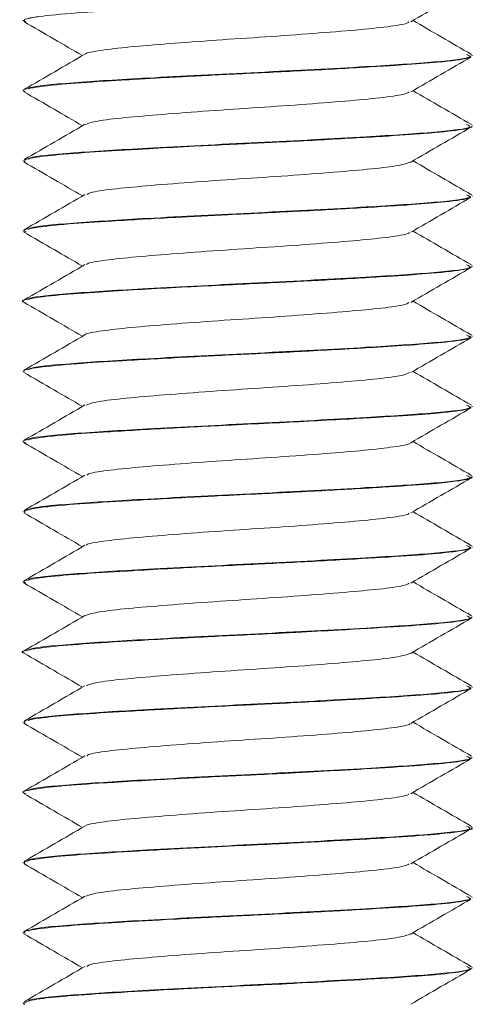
# Model space of a CAD drawing. Header units: millimetres. Extents: x 232 to 1296, y -47 to 1176.
# Tile 25 of 32: x 909 to 917, y 630 to 648. Entities that reach past the tile are written whole.
import ezdxf

# ---------------------------------------------------------------- set-up
doc = ezdxf.new("R2010")
doc.units = ezdxf.units.MM

msp = doc.modelspace()

# ---------------------------------------------------------------- linework, layer by layer
at = {"color": 7, "linetype": 'Continuous', "lineweight": 15}
for p, q in [((909.32, 647.519), (909.32, 647.509)), ((917.32, 646.884), (917.32, 646.894)), ((909.32, 646.269), (909.32, 646.259)), ((917.32, 645.634), (917.32, 645.644)), ((909.32, 645.019), (909.32, 645.009)), ((917.32, 644.384), (917.32, 644.394)), ((909.32, 643.769), (909.32, 643.759)), ((917.32, 643.134), (917.32, 643.144)), ((909.32, 642.519), (909.32, 642.509)), ((917.32, 641.884), (917.32, 641.894)), ((909.32, 641.269), (909.32, 641.259)), ((917.32, 640.634), (917.32, 640.644)), ((909.32, 640.019), (909.32, 640.009)), ((917.32, 639.384), (917.32, 639.394)), ((909.32, 638.769), (909.32, 638.759)), ((917.32, 638.134), (917.32, 638.144)), ((909.32, 637.519), (909.32, 637.509)), ((917.32, 636.884), (917.32, 636.894)), ((909.32, 636.269), (909.32, 636.259)), ((917.32, 635.634), (917.32, 635.644)), ((909.32, 635.019), (909.32, 635.009)), ((917.32, 634.384), (917.32, 634.394)), ((909.32, 633.769), (909.32, 633.759)), ((917.32, 633.134), (917.32, 633.144)), ((909.32, 632.519), (909.32, 632.509)), ((917.32, 631.884), (917.32, 631.894)), ((909.32, 631.269), (909.32, 631.259)), ((917.32, 630.634), (917.32, 630.644)), ((909.32, 630.019), (909.32, 630.009)), ((909.345, 629.987), (909.324, 630.001))]:
    msp.add_line(p, q, dxfattribs=at)
for points, knots in [([(909.367, 647.496), (909.345, 647.507), (909.313, 647.523), (909.375, 647.542), (909.41, 647.551), (909.431, 647.555), (909.442, 647.558), (909.447, 647.559), (909.448, 647.559), (909.449, 647.559), (909.449, 647.559), (909.449, 647.559), (909.449, 647.559), (909.449, 647.559), (909.449, 647.559), (909.449, 647.559), (909.455, 647.56), (909.47, 647.563), (909.517, 647.572), (909.71, 647.601), (910.197, 647.648), (911.118, 647.706), (912.18, 647.766), (913.117, 647.812), (913.839, 647.846), (914.601, 647.885), (915.515, 647.937), (916.487, 647.997), (917.09, 648.059), (917.334, 648.107), (917.302, 648.129), (917.295, 648.134)], [0, 0, 0, 0, 0.054385, 0.077428, 0.089741, 0.096096, 0.099322, 0.100134, 0.100541, 0.100592, 0.100617, 0.10063, 0.100634, 0.100635, 0.100655, 0.100695, 0.10105, 0.105829, 0.114055, 0.14084, 0.241137, 0.330402, 0.42471, 0.510535, 0.549118, 0.594023, 0.692159, 0.780132, 0.89284, 0.977002, 1, 1, 1, 1]), ([(916.224, 647.491), (916.404, 647.595), (916.763, 647.804), (917.123, 648.012), (917.302, 648.116)], [0, 0, 0, 0, 0.499761, 1, 1, 1, 1]), ([(909.329, 647.496), (909.509, 647.392), (909.857, 647.19), (910.206, 646.987), (910.375, 646.889)], [0, 0, 0, 0, 0.516749, 1, 1, 1, 1]), ([(916.193, 647.49), (916.186, 647.482), (916.161, 647.454), (915.84, 647.402), (915.27, 647.345), (914.509, 647.284), (913.643, 647.222), (912.745, 647.165), (911.904, 647.101), (911.183, 647.042), (910.684, 646.983), (910.431, 646.938), (910.431, 646.917), (910.431, 646.915)], [0, 0, 0, 0, 0.044572, 0.150705, 0.254615, 0.359954, 0.465627, 0.569321, 0.675392, 0.779814, 0.884568, 0.990548, 1, 1, 1, 1]), ([(917.307, 646.909), (917.127, 647.013), (916.78, 647.215), (916.432, 647.417), (916.265, 647.514)], [0, 0, 0, 0, 0.5174965, 1, 1, 1, 1]), ([(909.354, 646.246), (909.341, 646.25), (909.277, 646.271), (909.437, 646.314), (909.9, 646.375), (910.57, 646.421), (911.214, 646.461), (911.711, 646.489), (912.149, 646.513), (912.48, 646.53), (913.073, 646.56), (914.021, 646.604), (915.135, 646.665), (916.063, 646.72), (916.814, 646.777), (917.265, 646.834), (917.287, 646.87), (917.295, 646.884)], [0, 0, 0, 0, 0.021488, 0.099099, 0.20692, 0.292029, 0.328838, 0.395283, 0.422069, 0.437124, 0.475659, 0.562789, 0.656204, 0.746735, 0.824323, 0.933144, 1, 1, 1, 1]), ([(910.42, 646.915), (910.24, 646.811), (909.88, 646.601), (909.519, 646.392), (909.339, 646.288)], [0, 0, 0, 0, 0.499595, 1, 1, 1, 1]), ([(917.217, 646.91), (917.256, 646.895), (917.364, 646.851), (916.73, 646.775), (915.417, 646.688), (913.512, 646.59), (911.556, 646.494), (910.144, 646.406), (909.411, 646.336), (909.42, 646.298), (909.422, 646.289)], [0, 0, 0, 0, 0.076375, 0.215323, 0.351891, 0.514586, 0.676367, 0.813285, 0.952054, 1, 1, 1, 1]), ([(916.224, 646.241), (916.404, 646.345), (916.763, 646.554), (917.123, 646.762), (917.302, 646.866)], [0, 0, 0, 0, 0.499761, 1, 1, 1, 1]), ([(909.329, 646.246), (909.509, 646.142), (909.857, 645.94), (910.206, 645.737), (910.375, 645.639)], [0, 0, 0, 0, 0.516749, 1, 1, 1, 1]), ([(916.198, 646.241), (916.172, 646.227), (916.108, 646.193), (915.706, 646.136), (915.078, 646.079), (914.282, 646.016), (913.399, 645.956), (912.508, 645.898), (911.692, 645.834), (911.029, 645.777), (910.574, 645.719), (910.479, 645.681), (910.436, 645.664)], [0, 0, 0, 0, 0.073916, 0.179545, 0.282881, 0.388506, 0.493138, 0.597114, 0.702925, 0.806392, 0.911669, 1, 1, 1, 1]), ([(917.307, 645.659), (917.127, 645.763), (916.78, 645.965), (916.432, 646.167), (916.265, 646.264)], [0, 0, 0, 0, 0.517497, 1, 1, 1, 1]), ([(909.348, 644.996), (909.339, 645.01), (909.317, 645.044), (909.681, 645.101), (910.351, 645.159), (910.985, 645.197), (911.448, 645.224), (911.845, 645.247), (912.555, 645.285), (913.343, 645.323), (914.069, 645.358), (914.824, 645.398), (915.698, 645.448), (916.557, 645.503), (917.119, 645.563), (917.325, 645.608), (917.312, 645.63), (917.31, 645.634)], [0, 0, 0, 0, 0.066704, 0.16668, 0.257076, 0.338929, 0.354824, 0.382454, 0.442486, 0.528937, 0.564993, 0.613603, 0.711015, 0.792718, 0.891803, 0.982271, 1, 1, 1, 1]), ([(910.42, 645.665), (910.24, 645.561), (909.88, 645.351), (909.519, 645.142), (909.339, 645.038)], [0, 0, 0, 0, 0.499594, 1, 1, 1, 1]), ([(917.217, 645.66), (917.256, 645.645), (917.364, 645.601), (916.73, 645.525), (915.417, 645.438), (913.512, 645.34), (911.556, 645.244), (910.144, 645.156), (909.411, 645.086), (909.42, 645.048), (909.422, 645.039)], [0, 0, 0, 0, 0.076375, 0.215323, 0.351891, 0.514586, 0.676367, 0.813285, 0.952054, 1, 1, 1, 1]), ([(916.224, 644.991), (916.404, 645.095), (916.763, 645.304), (917.123, 645.512), (917.302, 645.616)], [0, 0, 0, 0, 0.499761, 1, 1, 1, 1]), ([(909.329, 644.996), (909.509, 644.892), (909.857, 644.69), (910.206, 644.487), (910.375, 644.389)], [0, 0, 0, 0, 0.516749, 1, 1, 1, 1]), ([(916.224, 644.992), (916.166, 644.972), (916.05, 644.931), (915.556, 644.87), (914.874, 644.813), (914.048, 644.749), (913.154, 644.691), (912.277, 644.631), (911.492, 644.568), (910.884, 644.511), (910.517, 644.457), (910.469, 644.426), (910.451, 644.415)], [0, 0, 0, 0, 0.103294, 0.208382, 0.312031, 0.417902, 0.521668, 0.626608, 0.732119, 0.835516, 0.941282, 1, 1, 1, 1]), ([(917.307, 644.409), (917.127, 644.513), (916.78, 644.715), (916.432, 644.917), (916.265, 645.014)], [0, 0, 0, 0, 0.517497, 1, 1, 1, 1]), ([(910.42, 644.415), (910.24, 644.311), (909.88, 644.101), (909.519, 643.892), (909.339, 643.788)], [0, 0, 0, 0, 0.4995949, 1, 1, 1, 1]), ([(917.217, 644.41), (917.256, 644.395), (917.364, 644.351), (916.73, 644.275), (915.417, 644.188), (913.512, 644.09), (911.556, 643.994), (910.144, 643.906), (909.411, 643.836), (909.42, 643.798), (909.422, 643.789)], [0, 0, 0, 0, 0.076375, 0.215323, 0.351891, 0.514586, 0.676367, 0.813285, 0.952054, 1, 1, 1, 1]), ([(909.372, 643.746), (909.35, 643.755), (909.289, 643.78), (909.516, 643.827), (910.037, 643.886), (910.922, 643.944), (911.916, 644.002), (913.057, 644.059), (914.208, 644.114), (915.349, 644.177), (916.244, 644.231), (916.927, 644.289), (917.3, 644.342), (917.287, 644.374), (917.282, 644.384)], [0, 0, 0, 0, 0.043467, 0.120247, 0.224132, 0.308237, 0.409093, 0.483247, 0.579554, 0.674983, 0.766565, 0.843424, 0.950193, 1, 1, 1, 1]), ([(916.224, 643.741), (916.404, 643.845), (916.76, 644.052), (917.117, 644.259), (917.294, 644.361)], [0, 0, 0, 0, 0.503808, 1, 1, 1, 1]), ([(909.329, 643.746), (909.509, 643.642), (909.857, 643.44), (910.206, 643.237), (910.375, 643.139)], [0, 0, 0, 0, 0.516749, 1, 1, 1, 1]), ([(916.201, 643.74), (916.2, 643.736), (916.194, 643.712), (915.92, 643.664), (915.395, 643.605), (914.659, 643.546), (913.809, 643.483), (912.91, 643.426), (912.052, 643.363), (911.304, 643.303), (910.758, 643.245), (910.465, 643.196), (910.45, 643.171), (910.446, 643.165)], [0, 0, 0, 0, 0.024502, 0.130576, 0.235015, 0.339761, 0.44575, 0.549387, 0.655232, 0.760318, 0.864444, 0.970573, 1, 1, 1, 1]), ([(917.307, 643.159), (917.127, 643.263), (916.78, 643.465), (916.432, 643.667), (916.265, 643.764)], [0, 0, 0, 0, 0.517497, 1, 1, 1, 1]), ([(909.335, 642.496), (909.332, 642.497), (909.266, 642.515), (909.39, 642.553), (909.79, 642.614), (910.506, 642.668), (911.427, 642.725), (912.569, 642.786), (913.832, 642.845), (914.949, 642.904), (915.891, 642.96), (916.695, 643.015), (917.225, 643.076), (917.288, 643.116), (917.316, 643.134)], [0, 0, 0, 0, 0.0041861, 0.0830737, 0.1910248, 0.2757735, 0.3435034, 0.460377, 0.5534194, 0.6355292, 0.7294428, 0.8085598, 0.9136887, 1, 1, 1, 1]), ([(910.42, 643.165), (910.24, 643.061), (909.88, 642.851), (909.519, 642.642), (909.339, 642.538)], [0, 0, 0, 0, 0.499594, 1, 1, 1, 1]), ([(917.217, 643.16), (917.256, 643.145), (917.364, 643.101), (916.73, 643.025), (915.417, 642.938), (913.512, 642.84), (911.556, 642.744), (910.144, 642.656), (909.411, 642.586), (909.42, 642.548), (909.422, 642.539)], [0, 0, 0, 0, 0.076375, 0.215323, 0.351891, 0.514586, 0.676367, 0.813285, 0.952054, 1, 1, 1, 1]), ([(916.224, 642.491), (916.404, 642.595), (916.763, 642.804), (917.123, 643.012), (917.302, 643.116)], [0, 0, 0, 0, 0.499761, 1, 1, 1, 1]), ([(909.329, 642.496), (909.509, 642.392), (909.857, 642.19), (910.206, 641.987), (910.375, 641.889)], [0, 0, 0, 0, 0.516749, 1, 1, 1, 1]), ([(916.193, 642.491), (916.18, 642.481), (916.145, 642.451), (915.8, 642.397), (915.211, 642.34), (914.438, 642.278), (913.566, 642.217), (912.669, 642.159), (911.837, 642.096), (911.129, 642.038), (910.653, 641.978), (910.417, 641.935), (910.421, 641.915), (910.421, 641.915)], [0, 0, 0, 0, 0.053861, 0.159971, 0.263735, 0.369299, 0.47478, 0.578597, 0.684724, 0.788879, 0.893933, 0.999795, 1, 1, 1, 1]), ([(917.307, 641.909), (917.127, 642.013), (916.78, 642.215), (916.432, 642.417), (916.265, 642.514)], [0, 0, 0, 0, 0.517497, 1, 1, 1, 1]), ([(909.339, 641.259), (909.334, 641.264), (909.31, 641.288), (909.563, 641.336), (910.18, 641.397), (911.113, 641.455), (912.178, 641.516), (913.332, 641.572), (914.516, 641.63), (915.539, 641.688), (916.382, 641.742), (917.003, 641.798), (917.334, 641.848), (917.292, 641.877), (917.283, 641.884)], [0, 0, 0, 0, 0.023677, 0.119554, 0.225172, 0.312149, 0.413985, 0.501355, 0.58752, 0.69718, 0.767925, 0.855644, 0.967095, 1, 1, 1, 1]), ([(910.42, 641.915), (910.24, 641.811), (909.88, 641.601), (909.519, 641.392), (909.339, 641.288)], [0, 0, 0, 0, 0.499596, 1, 1, 1, 1]), ([(917.217, 641.91), (917.256, 641.895), (917.364, 641.851), (916.73, 641.775), (915.417, 641.688), (913.512, 641.59), (911.556, 641.494), (910.144, 641.406), (909.411, 641.336), (909.42, 641.298), (909.422, 641.289)], [0, 0, 0, 0, 0.076375, 0.215323, 0.351891, 0.514586, 0.676367, 0.813285, 0.952054, 1, 1, 1, 1]), ([(916.224, 641.241), (916.404, 641.345), (916.763, 641.554), (917.123, 641.762), (917.302, 641.866)], [0, 0, 0, 0, 0.499761, 1, 1, 1, 1]), ([(909.329, 641.246), (909.509, 641.142), (909.857, 640.94), (910.206, 640.737), (910.375, 640.639)], [0, 0, 0, 0, 0.516749, 1, 1, 1, 1]), ([(917.307, 640.659), (917.127, 640.763), (916.78, 640.965), (916.432, 641.167), (916.265, 641.264)], [0, 0, 0, 0, 0.517497, 1, 1, 1, 1]), ([(916.204, 641.241), (916.17, 641.225), (916.09, 641.189), (915.661, 641.131), (915.015, 641.074), (914.209, 641.011), (913.322, 640.952), (912.434, 640.892), (911.628, 640.829), (910.982, 640.772), (910.555, 640.715), (910.477, 640.68), (910.443, 640.664)], [0, 0, 0, 0, 0.083259, 0.188748, 0.292114, 0.397848, 0.502175, 0.606448, 0.712196, 0.815572, 0.921034, 1, 1, 1, 1]), ([(909.36, 639.996), (909.344, 640.001), (909.273, 640.022), (909.443, 640.064), (909.905, 640.125), (910.759, 640.184), (911.8, 640.245), (912.883, 640.301), (914.012, 640.355), (915.095, 640.412), (916.074, 640.471), (916.823, 640.528), (917.267, 640.585), (917.287, 640.62), (917.295, 640.634)], [0, 0, 0, 0, 0.022609, 0.099874, 0.2082, 0.29253, 0.393087, 0.488163, 0.548721, 0.656465, 0.748027, 0.825497, 0.934485, 1, 1, 1, 1]), ([(910.42, 640.665), (910.24, 640.561), (909.88, 640.351), (909.519, 640.142), (909.339, 640.038)], [0, 0, 0, 0, 0.4995949, 1, 1, 1, 1]), ([(917.217, 640.66), (917.256, 640.645), (917.364, 640.601), (916.73, 640.525), (915.417, 640.438), (913.512, 640.34), (911.556, 640.244), (910.144, 640.156), (909.411, 640.086), (909.42, 640.048), (909.422, 640.039)], [0, 0, 0, 0, 0.076375, 0.215323, 0.351891, 0.514586, 0.676367, 0.813285, 0.952054, 1, 1, 1, 1]), ([(916.224, 639.991), (916.404, 640.095), (916.763, 640.304), (917.123, 640.512), (917.302, 640.616)], [0, 0, 0, 0, 0.499762, 1, 1, 1, 1]), ([(909.329, 639.996), (909.509, 639.892), (909.857, 639.69), (910.206, 639.487), (910.375, 639.389)], [0, 0, 0, 0, 0.516749, 1, 1, 1, 1]), ([(916.219, 639.99), (916.219, 639.99), (916.225, 639.969), (915.99, 639.926), (915.513, 639.865), (914.806, 639.807), (913.974, 639.744), (913.077, 639.687), (912.205, 639.625), (911.431, 639.563), (910.842, 639.506), (910.5, 639.454), (910.463, 639.424), (910.452, 639.415)], [0, 0, 0, 0, 0.004585, 0.110418, 0.21551, 0.319621, 0.425746, 0.529583, 0.635022, 0.740613, 0.844351, 0.950448, 1, 1, 1, 1]), ([(917.307, 639.409), (917.127, 639.513), (916.78, 639.715), (916.432, 639.917), (916.265, 640.014)], [0, 0, 0, 0, 0.517497, 1, 1, 1, 1]), ([(909.35, 638.746), (909.338, 638.762), (909.325, 638.778), (909.386, 638.794), (909.391, 638.796), (909.411, 638.801), (909.498, 638.821), (909.767, 638.859), (910.387, 638.911), (911.314, 638.967), (912.088, 639.01), (912.588, 639.036), (912.967, 639.054), (913.699, 639.089), (914.727, 639.142), (915.758, 639.201), (916.339, 639.24), (916.632, 639.265), (916.846, 639.285), (917.15, 639.322), (917.354, 639.359), (917.303, 639.381), (917.296, 639.384)], [0, 0, 0, 0, 0.076712, 0.077497, 0.078943, 0.083816, 0.101488, 0.168416, 0.258847, 0.34883, 0.440421, 0.450403, 0.468718, 0.53026, 0.621104, 0.711466, 0.80182, 0.811473, 0.829976, 0.893433, 0.984146, 1, 1, 1, 1]), ([(910.42, 639.415), (910.24, 639.311), (909.88, 639.101), (909.519, 638.892), (909.339, 638.788)], [0, 0, 0, 0, 0.499594, 1, 1, 1, 1]), ([(917.217, 639.41), (917.256, 639.395), (917.364, 639.351), (916.73, 639.275), (915.417, 639.188), (913.512, 639.09), (911.556, 638.994), (910.144, 638.906), (909.411, 638.836), (909.42, 638.798), (909.422, 638.789)], [0, 0, 0, 0, 0.076375, 0.215323, 0.351891, 0.514586, 0.676367, 0.813285, 0.952054, 1, 1, 1, 1]), ([(916.224, 638.741), (916.404, 638.845), (916.763, 639.054), (917.123, 639.262), (917.302, 639.366)], [0, 0, 0, 0, 0.499761, 1, 1, 1, 1]), ([(909.329, 638.746), (909.509, 638.642), (909.857, 638.44), (910.206, 638.237), (910.375, 638.139)], [0, 0, 0, 0, 0.516749, 1, 1, 1, 1]), ([(916.196, 638.74), (916.193, 638.734), (916.179, 638.708), (915.884, 638.659), (915.338, 638.601), (914.591, 638.54), (913.733, 638.477), (912.834, 638.421), (911.984, 638.358), (911.247, 638.298), (910.723, 638.239), (910.449, 638.192), (910.442, 638.169), (910.44, 638.165)], [0, 0, 0, 0, 0.033723, 0.139847, 0.244011, 0.349051, 0.454918, 0.558548, 0.66452, 0.769315, 0.873705, 0.979788, 1, 1, 1, 1]), ([(917.307, 638.159), (917.127, 638.263), (916.78, 638.465), (916.432, 638.667), (916.265, 638.764)], [0, 0, 0, 0, 0.517496, 1, 1, 1, 1]), ([(909.367, 637.496), (909.345, 637.504), (909.306, 637.52), (909.388, 637.547), (909.585, 637.587), (910.084, 637.639), (910.745, 637.682), (911.392, 637.721), (912.102, 637.761), (913.113, 637.812), (914.285, 637.868), (915.372, 637.929), (916.289, 637.984), (916.882, 638.035), (917.154, 638.075), (917.299, 638.106), (917.287, 638.123), (917.28, 638.134)], [0, 0, 0, 0, 0.041189, 0.074901, 0.132234, 0.223518, 0.312876, 0.34676, 0.404472, 0.495141, 0.584851, 0.676418, 0.766221, 0.856779, 0.916278, 0.948419, 1, 1, 1, 1]), ([(910.42, 638.165), (910.24, 638.061), (909.88, 637.851), (909.519, 637.642), (909.339, 637.538)], [0, 0, 0, 0, 0.499596, 1, 1, 1, 1]), ([(917.217, 638.16), (917.256, 638.145), (917.364, 638.101), (916.73, 638.025), (915.417, 637.938), (913.512, 637.84), (911.556, 637.744), (910.144, 637.656), (909.411, 637.586), (909.42, 637.548), (909.422, 637.539)], [0, 0, 0, 0, 0.076375, 0.215323, 0.351891, 0.514586, 0.676367, 0.813285, 0.952054, 1, 1, 1, 1]), ([(916.224, 637.491), (916.404, 637.595), (916.763, 637.804), (917.123, 638.012), (917.302, 638.116)], [0, 0, 0, 0, 0.499761, 1, 1, 1, 1]), ([(909.329, 637.496), (909.509, 637.392), (909.857, 637.19), (910.206, 636.987), (910.375, 636.889)], [0, 0, 0, 0, 0.516749, 1, 1, 1, 1]), ([(916.194, 637.491), (916.176, 637.479), (916.128, 637.447), (915.758, 637.392), (915.15, 637.335), (914.367, 637.273), (913.489, 637.212), (912.595, 637.154), (911.769, 637.091), (911.087, 637.033), (910.596, 636.973), (910.481, 636.933), (910.425, 636.914)], [0, 0, 0, 0, 0.062991, 0.168733, 0.272102, 0.377547, 0.482489, 0.586182, 0.692016, 0.795656, 0.900666, 1, 1, 1, 1]), ([(917.307, 636.909), (917.127, 637.013), (916.78, 637.215), (916.432, 637.417), (916.265, 637.514)], [0, 0, 0, 0, 0.517497, 1, 1, 1, 1]), ([(909.339, 636.246), (909.334, 636.247), (909.252, 636.268), (909.404, 636.305), (909.817, 636.366), (910.562, 636.422), (911.415, 636.473), (912.146, 636.513), (912.901, 636.552), (913.476, 636.579), (913.977, 636.603), (914.361, 636.623), (915.062, 636.661), (915.953, 636.713), (916.723, 636.768), (917.227, 636.828), (917.286, 636.866), (917.315, 636.884)], [0, 0, 0, 0, 0.005768, 0.095527, 0.187137, 0.276972, 0.367583, 0.42691, 0.45926, 0.54867, 0.559194, 0.577966, 0.64016, 0.731107, 0.82068, 0.912263, 1, 1, 1, 1]), ([(910.42, 636.915), (910.24, 636.811), (909.88, 636.601), (909.519, 636.392), (909.339, 636.288)], [0, 0, 0, 0, 0.4995949, 1, 1, 1, 1]), ([(917.217, 636.91), (917.256, 636.895), (917.364, 636.851), (916.73, 636.775), (915.417, 636.688), (913.512, 636.59), (911.556, 636.494), (910.144, 636.406), (909.411, 636.336), (909.42, 636.298), (909.422, 636.289)], [0, 0, 0, 0, 0.076375, 0.215323, 0.351891, 0.514586, 0.676367, 0.813285, 0.952054, 1, 1, 1, 1]), ([(916.224, 636.241), (916.404, 636.345), (916.763, 636.554), (917.123, 636.762), (917.302, 636.866)], [0, 0, 0, 0, 0.499762, 1, 1, 1, 1]), ([(909.329, 636.246), (909.509, 636.142), (909.857, 635.94), (910.206, 635.737), (910.375, 635.639)], [0, 0, 0, 0, 0.516748, 1, 1, 1, 1]), ([(916.212, 636.242), (916.168, 636.224), (916.072, 636.186), (915.613, 636.126), (914.951, 636.069), (914.135, 636.005), (913.245, 635.947), (912.361, 635.887), (911.565, 635.824), (910.936, 635.767), (910.537, 635.711), (910.473, 635.678), (910.448, 635.665)], [0, 0, 0, 0, 0.092621, 0.19793, 0.301379, 0.407182, 0.511203, 0.615788, 0.721433, 0.824771, 0.930378, 1, 1, 1, 1]), ([(917.307, 635.659), (917.127, 635.763), (916.78, 635.965), (916.432, 636.167), (916.265, 636.264)], [0, 0, 0, 0, 0.517497, 1, 1, 1, 1]), ([(910.42, 635.665), (910.24, 635.561), (909.88, 635.351), (909.519, 635.142), (909.339, 635.038)], [0, 0, 0, 0, 0.499594, 1, 1, 1, 1]), ([(909.355, 635.009), (909.347, 635.016), (909.314, 635.045), (909.638, 635.095), (910.28, 635.154), (911.13, 635.206), (912.19, 635.266), (913.326, 635.322), (914.339, 635.371), (915.067, 635.411), (915.758, 635.452), (916.259, 635.484), (916.722, 635.522), (917.082, 635.561), (917.329, 635.601), (917.291, 635.627), (917.28, 635.634)], [0, 0, 0, 0, 0.036072, 0.145423, 0.227155, 0.316945, 0.410469, 0.502367, 0.58773, 0.652547, 0.688585, 0.779993, 0.81201, 0.873268, 0.965515, 1, 1, 1, 1]), ([(917.217, 635.66), (917.256, 635.645), (917.364, 635.601), (916.73, 635.525), (915.417, 635.438), (913.512, 635.34), (911.556, 635.244), (910.144, 635.156), (909.411, 635.086), (909.42, 635.048), (909.422, 635.039)], [0, 0, 0, 0, 0.076375, 0.215323, 0.351891, 0.514586, 0.676367, 0.813285, 0.952054, 1, 1, 1, 1]), ([(916.224, 634.991), (916.404, 635.095), (916.763, 635.304), (917.123, 635.512), (917.302, 635.616)], [0, 0, 0, 0, 0.499761, 1, 1, 1, 1]), ([(909.329, 634.996), (909.509, 634.892), (909.857, 634.69), (910.206, 634.487), (910.375, 634.389)], [0, 0, 0, 0, 0.516749, 1, 1, 1, 1]), ([(916.209, 634.99), (916.21, 634.988), (916.211, 634.966), (915.959, 634.92), (915.459, 634.861), (914.739, 634.802), (913.899, 634.739), (913, 634.682), (912.134, 634.62), (911.372, 634.558), (910.802, 634.501), (910.483, 634.45), (910.458, 634.423), (910.45, 634.415)], [0, 0, 0, 0, 0.013733, 0.119698, 0.224507, 0.328883, 0.434969, 0.538681, 0.644329, 0.749709, 0.853594, 0.959729, 1, 1, 1, 1]), ([(917.307, 634.409), (917.127, 634.513), (916.78, 634.715), (916.432, 634.917), (916.265, 635.014)], [0, 0, 0, 0, 0.517496, 1, 1, 1, 1]), ([(910.42, 634.415), (910.24, 634.311), (909.88, 634.101), (909.519, 633.892), (909.339, 633.788)], [0, 0, 0, 0, 0.499594, 1, 1, 1, 1]), ([(917.217, 634.41), (917.256, 634.395), (917.364, 634.351), (916.73, 634.275), (915.417, 634.188), (913.512, 634.09), (911.556, 633.994), (910.144, 633.906), (909.411, 633.836), (909.42, 633.798), (909.422, 633.789)], [0, 0, 0, 0, 0.076375, 0.215323, 0.351891, 0.514586, 0.676367, 0.813285, 0.952054, 1, 1, 1, 1]), ([(909.359, 633.746), (909.344, 633.75), (909.264, 633.774), (909.438, 633.812), (909.724, 633.851), (909.92, 633.87), (909.98, 633.876), (910.21, 633.897), (910.571, 633.921), (911.19, 633.959), (911.879, 633.999), (912.517, 634.032), (912.908, 634.052), (912.922, 634.052), (912.971, 634.055), (913.156, 634.064), (913.525, 634.081), (913.896, 634.099), (914.201, 634.115), (914.581, 634.135), (915.272, 634.173), (916.133, 634.224), (916.853, 634.28), (917.151, 634.323), (917.254, 634.348), (917.306, 634.363), (917.303, 634.375), (917.302, 634.384)], [0, 0, 0, 0, 0.022428, 0.114505, 0.180478, 0.198375, 0.203537, 0.206174, 0.295582, 0.32681, 0.386829, 0.477896, 0.478241, 0.478911, 0.481229, 0.489774, 0.522486, 0.567536, 0.576831, 0.595223, 0.6592, 0.749529, 0.839481, 0.931002, 0.94009, 0.958093, 1, 1, 1, 1]), ([(916.224, 633.741), (916.404, 633.845), (916.763, 634.054), (917.123, 634.262), (917.302, 634.366)], [0, 0, 0, 0, 0.499761, 1, 1, 1, 1]), ([(909.329, 633.746), (909.509, 633.642), (909.857, 633.44), (910.206, 633.237), (910.375, 633.139)], [0, 0, 0, 0, 0.516749, 1, 1, 1, 1]), ([(916.193, 633.74), (916.187, 633.732), (916.163, 633.705), (915.846, 633.653), (915.28, 633.596), (914.521, 633.535), (913.656, 633.472), (912.758, 633.416), (911.916, 633.352), (911.192, 633.293), (910.689, 633.234), (910.434, 633.189), (910.433, 633.167), (910.433, 633.165)], [0, 0, 0, 0, 0.042974, 0.149109, 0.253052, 0.35835, 0.464055, 0.567735, 0.673795, 0.778269, 0.88297, 0.988968, 1, 1, 1, 1]), ([(917.307, 633.159), (917.127, 633.263), (916.78, 633.465), (916.432, 633.667), (916.265, 633.764)], [0, 0, 0, 0, 0.517497, 1, 1, 1, 1]), ([(909.348, 632.496), (909.337, 632.512), (909.326, 632.529), (909.388, 632.545), (909.389, 632.545), (909.394, 632.547), (909.414, 632.552), (909.503, 632.571), (909.775, 632.61), (910.4, 632.662), (911.33, 632.718), (912.079, 632.76), (912.497, 632.781), (912.609, 632.787), (912.973, 632.805), (913.711, 632.84), (914.745, 632.893), (915.773, 632.952), (916.35, 632.991), (916.64, 633.015), (916.853, 633.035), (917.155, 633.073), (917.356, 633.109), (917.305, 633.131), (917.297, 633.134)], [0, 0, 0, 0, 0.078164, 0.07841, 0.078826, 0.080165, 0.084874, 0.102417, 0.169881, 0.260265, 0.350296, 0.441884, 0.445138, 0.450674, 0.468588, 0.53169, 0.622575, 0.712928, 0.803275, 0.812507, 0.830873, 0.894906, 0.985579, 1, 1, 1, 1]), ([(910.42, 633.165), (910.24, 633.061), (909.88, 632.851), (909.519, 632.642), (909.339, 632.538)], [0, 0, 0, 0, 0.4995949, 1, 1, 1, 1]), ([(917.217, 633.16), (917.256, 633.145), (917.364, 633.101), (916.73, 633.025), (915.417, 632.938), (913.512, 632.84), (911.556, 632.744), (910.144, 632.656), (909.411, 632.586), (909.42, 632.548), (909.422, 632.539)], [0, 0, 0, 0, 0.076375, 0.215323, 0.351891, 0.514586, 0.676367, 0.813285, 0.952054, 1, 1, 1, 1]), ([(916.224, 632.491), (916.404, 632.595), (916.763, 632.804), (917.123, 633.012), (917.302, 633.116)], [0, 0, 0, 0, 0.499762, 1, 1, 1, 1]), ([(909.329, 632.496), (909.509, 632.392), (909.857, 632.19), (910.206, 631.987), (910.375, 631.889)], [0, 0, 0, 0, 0.516749, 1, 1, 1, 1]), ([(916.198, 632.491), (916.173, 632.477), (916.111, 632.443), (915.714, 632.387), (915.089, 632.33), (914.294, 632.267), (913.412, 632.207), (912.52, 632.149), (911.703, 632.085), (911.037, 632.028), (910.577, 631.969), (910.479, 631.932), (910.434, 631.914)], [0, 0, 0, 0, 0.072308, 0.177956, 0.281293, 0.386894, 0.491575, 0.595505, 0.701323, 0.804811, 0.910052, 1, 1, 1, 1]), ([(917.307, 631.909), (917.127, 632.013), (916.78, 632.215), (916.432, 632.417), (916.265, 632.514)], [0, 0, 0, 0, 0.517497, 1, 1, 1, 1]), ([(909.353, 631.259), (909.343, 631.264), (909.298, 631.287), (909.547, 631.331), (910.102, 631.392), (910.96, 631.446), (912.003, 631.506), (913.132, 631.563), (914.303, 631.619), (915.389, 631.68), (916.302, 631.735), (916.889, 631.786), (917.159, 631.826), (917.3, 631.857), (917.287, 631.874), (917.279, 631.884)], [0, 0, 0, 0, 0.02533, 0.114813, 0.207679, 0.305705, 0.392793, 0.485426, 0.577159, 0.670756, 0.76251, 0.855119, 0.915157, 0.948773, 1, 1, 1, 1]), ([(910.42, 631.915), (910.24, 631.811), (909.88, 631.601), (909.519, 631.392), (909.339, 631.288)], [0, 0, 0, 0, 0.4995949, 1, 1, 1, 1]), ([(917.217, 631.91), (917.256, 631.895), (917.364, 631.851), (916.73, 631.775), (915.417, 631.688), (913.512, 631.59), (911.556, 631.494), (910.144, 631.406), (909.411, 631.336), (909.42, 631.298), (909.422, 631.289)], [0, 0, 0, 0, 0.076375, 0.215323, 0.351891, 0.514586, 0.676367, 0.813285, 0.952054, 1, 1, 1, 1]), ([(916.224, 631.241), (916.404, 631.345), (916.76, 631.552), (917.116, 631.758), (917.293, 631.861)], [0, 0, 0, 0, 0.504187, 1, 1, 1, 1]), ([(909.329, 631.246), (909.509, 631.142), (909.857, 630.94), (910.206, 630.737), (910.375, 630.639)], [0, 0, 0, 0, 0.516749, 1, 1, 1, 1]), ([(917.307, 630.659), (917.127, 630.763), (916.78, 630.965), (916.432, 631.167), (916.265, 631.264)], [0, 0, 0, 0, 0.517496, 1, 1, 1, 1]), ([(916.223, 631.242), (916.167, 631.222), (916.054, 631.182), (915.564, 631.121), (914.885, 631.064), (914.061, 631), (913.168, 630.942), (912.289, 630.882), (911.503, 630.819), (910.892, 630.762), (910.52, 630.708), (910.469, 630.676), (910.451, 630.665)], [0, 0, 0, 0, 0.101998, 0.207089, 0.310673, 0.416505, 0.520272, 0.625131, 0.730633, 0.833984, 0.939699, 1, 1, 1, 1]), ([(910.42, 630.665), (910.24, 630.561), (909.88, 630.351), (909.519, 630.142), (909.339, 630.038)], [0, 0, 0, 0, 0.499594, 1, 1, 1, 1]), ([(909.341, 630.009), (909.356, 630.025), (909.387, 630.059), (909.838, 630.117), (910.573, 630.173), (911.429, 630.224), (912.161, 630.264), (912.917, 630.303), (913.494, 630.33), (913.993, 630.354), (914.377, 630.374), (915.078, 630.412), (915.868, 630.458), (916.375, 630.493), (916.6, 630.512), (916.88, 630.537), (917.232, 630.579), (917.286, 630.616), (917.313, 630.634)], [0, 0, 0, 0, 0.077699, 0.171245, 0.26294, 0.355511, 0.415334, 0.44911, 0.540403, 0.550895, 0.569983, 0.633851, 0.726683, 0.79065, 0.809056, 0.81838, 0.911906, 1, 1, 1, 1]), ([(917.217, 630.66), (917.256, 630.645), (917.364, 630.601), (916.73, 630.525), (915.417, 630.438), (913.512, 630.34), (911.557, 630.244), (910.143, 630.156), (909.414, 630.086), (909.417, 630.048), (909.418, 630.039)], [0, 0, 0, 0, 0.076373, 0.215316, 0.351878, 0.514568, 0.676343, 0.813256, 0.952021, 1, 1, 1, 1]), ([(916.224, 629.991), (916.404, 630.095), (916.763, 630.304), (917.123, 630.512), (917.302, 630.616)], [0, 0, 0, 0, 0.499761, 1, 1, 1, 1])]:
    msp.add_open_spline(points, degree=3, knots=knots, dxfattribs=at)

doc.saveas('drawing.dxf')
